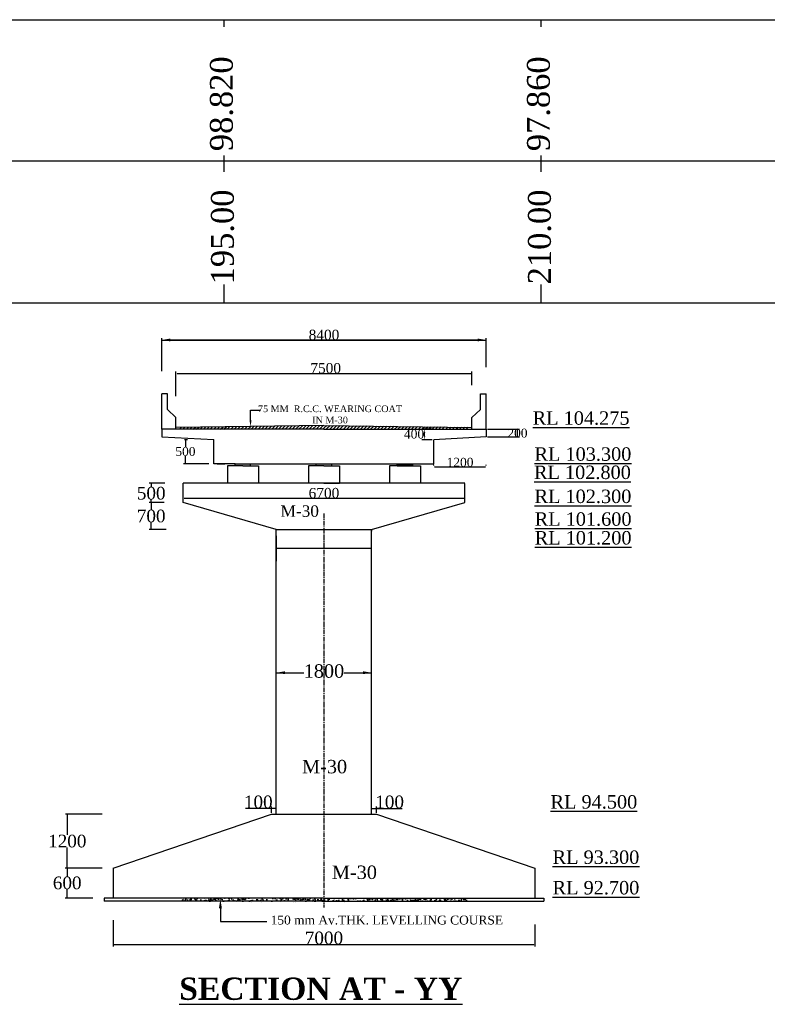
# Model space of a CAD drawing. Header units: millimetres. Extents: x -1995464 to 1684061, y 248405 to 550833.
# Tile 4 of 7: x 1493525 to 1552482, y 329254 to 406899. Entities that reach past the tile are written whole.
import ezdxf

# ---------------------------------------------------------------- set-up
doc = ezdxf.new("R2010")
doc.units = ezdxf.units.MM
doc.header["$MEASUREMENT"] = 0
doc.linetypes.add('CENTER2', pattern=[28.575, 19.05, -3.175, 3.175, -3.175])
doc.styles.get("Standard").update_dxf_attribs({"font": 'times.ttf'})
doc.dimstyles.get("Standard").update_dxf_attribs({"dimtxt": 400, "dimasz": 300, "dimexe": 150, "dimexo": 100, "dimgap": 0.09, "dimtad": 1, "dimtih": 1, "dimtoh": 1, "dimdec": 0, "dimzin": 0, "dimdsep": 46, "dimtxsty": 'Standard', "dimcen": 0.09, "dimadec": 0, "dimazin": 0, "dimtfac": 1, "dimtdec": 0, "dimtofl": 0, "dimtmove": 0, "dimatfit": 3, "dimfxl": 150, "dimtolj": 1, "dimtzin": 0, "dimarcsym": 0})
pattern_1 = [(50, (1130939.46, -55735.7), (532.4991, -46.58764), [55.68054, -612.48593]), (355, (1130939.46, -55735.7), (-103.01, 558.43285), [44.54443, -489.98874]), (100.4514, (1130983.84, -55739.6), (429.4895, 511.84487), [47.3212, -520.53294]), (46.1842, (1130939.46, -55587.2), (792.3274, -122.8825), [83.5208, -918.7289]), (96.6356, (1131005.5, -55597.45), (693.9003, 723.1921), [70.9818, -780.7993]), (351.1842, (1130939.5, -55587.2), (693.8997, 723.1927), [66.8166, -734.9831]), (21, (1131013.7, -55624.34), (443.1481, -298.90716), [55.68054, -612.48593]), (326, (1131013.7, -55624.34), (180.63905, 538.3566), [44.54443, -489.98874]), (71.4514, (1131050.63, -55649.24), (623.7873, 239.44896), [47.3212, -520.53294]), (37.5, (1130939.46, -55735.7), (9.027564, 247.14279), [0, -484.04949, 0, -497.41282, 0, -491.84476]), (7.5, (1130939.46, -55735.7), (195.30472, 292.81409), [0, -283.59955, 0, -472.91338, 0, -187.45781]), (327.5, (1130773.9, -55735.7), (396.31361, -16.7449), [0, -185.6018, 0, -579.0776, 0, -768.39144]), (317.5, (1130699.67, -55735.7), (432.9616, 74.31866), [0, -241.28234, 0, -384.56692, 0, -545.66928])]
pattern_2 = [(0, (1438863.1553, 370568.1729), (0, 0.761083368), [])]
pattern_3 = [(45, (1438863.16, 370568.17), (-134.5418, 134.5418), [])]

# ---------------------------------------------------------------- blocks, each defined once
blk = doc.blocks.new('*D12')
at = {"color": 0, "linetype": 'ByBlock', "lineweight": -2, "ltscale": 2000, "transparency": 16777216}
for p, q in [((1526197, 371739), (1526197, 371789)), ((1526247, 371639), (1530257, 371639)), ((1530307, 371739), (1530307, 371789))]:
    blk.add_line(p, q, dxfattribs=at)
at = {"color": 0, "linetype": 'ByBlock', "ltscale": 2000, "transparency": 16777216}
for points in [[(1526247, 371647), (1526247, 371630), (1526197, 371639)], [(1530257, 371647), (1530257, 371630), (1530307, 371639)]]:
    blk.add_solid(points, dxfattribs=at)
at = {"layer": 'Defpoints', "color": 0, "linetype": 'ByBlock', "ltscale": 2000, "transparency": 16777216}
for p in [(1526197, 371639), (1530307, 371639), (1530307, 371639)]:
    blk.add_point(p, dxfattribs=at)
at = {"color": 0, "linetype": 'ByBlock', "lineweight": -2, "ltscale": 2000, "transparency": 16777216, "insert": (1528252, 371995), "char_height": 400, "attachment_point": 5}
blk.add_mtext('\\A1;{\\H1.75x;1200}', dxfattribs=at)
blk = doc.blocks.new('*D13')
at = {"color": 0, "linetype": 'ByBlock', "lineweight": -2, "ltscale": 2000, "transparency": 16777216}
for p, q in [((1506422, 369159), (1506422, 369309)), ((1506497, 369159), (1528543, 369159)), ((1528618, 368863), (1528618, 369309))]:
    blk.add_line(p, q, dxfattribs=at)
at = {"color": 0, "linetype": 'ByBlock', "ltscale": 2000, "transparency": 16777216}
for points in [[(1506497, 369171), (1506497, 369146), (1506422, 369159)], [(1528543, 369171), (1528543, 369146), (1528618, 369159)]]:
    blk.add_solid(points, dxfattribs=at)
at = {"layer": 'Defpoints', "color": 0, "linetype": 'ByBlock', "ltscale": 2000, "transparency": 16777216}
for p in [(1506422, 369059), (1528618, 369159), (1528618, 368763)]:
    blk.add_point(p, dxfattribs=at)
at = {"color": 0, "linetype": 'ByBlock', "lineweight": -2, "ltscale": 2000, "transparency": 16777216, "insert": (1517520, 369567), "char_height": 400, "attachment_point": 5}
blk.add_mtext('\\A1;{\\H2x;6700}', dxfattribs=at)
blk = doc.blocks.new('*D14')
at = {"color": 0, "linetype": 'ByBlock', "lineweight": -2, "ltscale": 2000, "transparency": 16777216}
for p, q in [((1504959, 370340), (1503745, 370340)), ((1503895, 370290), (1503895, 370061)), ((1504909, 368818), (1503745, 368818)), ((1503895, 368868), (1503895, 369043))]:
    blk.add_line(p, q, dxfattribs=at)
at = {"color": 0, "linetype": 'ByBlock', "ltscale": 2000, "transparency": 16777216}
for points in [[(1503887, 370290), (1503903, 370290), (1503895, 370340)], [(1503887, 368868), (1503903, 368868), (1503895, 368818)]]:
    blk.add_solid(points, dxfattribs=at)
at = {"layer": 'Defpoints', "color": 0, "linetype": 'ByBlock', "ltscale": 2000, "transparency": 16777216}
for p in [(1505059, 370340), (1503895, 368818), (1505009, 368818)]:
    blk.add_point(p, dxfattribs=at)
at = {"color": 0, "linetype": 'ByBlock', "lineweight": -2, "ltscale": 2000, "transparency": 16777216, "insert": (1503895, 369552), "char_height": 400, "attachment_point": 5}
blk.add_mtext('\\A1;{\\H2.5x;500}', dxfattribs=at)
blk = doc.blocks.new('*D15')
at = {"color": 0, "linetype": 'ByBlock', "lineweight": -2, "ltscale": 2000, "transparency": 16777216}
for p, q in [((1504909, 368818), (1503745, 368818)), ((1503895, 368768), (1503895, 368264)), ((1505079, 366690), (1503745, 366690)), ((1503895, 366740), (1503895, 367244))]:
    blk.add_line(p, q, dxfattribs=at)
at = {"color": 0, "linetype": 'ByBlock', "ltscale": 2000, "transparency": 16777216}
for points in [[(1503887, 368768), (1503903, 368768), (1503895, 368818)], [(1503887, 366740), (1503903, 366740), (1503895, 366690)]]:
    blk.add_solid(points, dxfattribs=at)
at = {"layer": 'Defpoints', "color": 0, "linetype": 'ByBlock', "ltscale": 2000, "transparency": 16777216}
for p in [(1503895, 368818), (1505009, 368818), (1505179, 366690)]:
    blk.add_point(p, dxfattribs=at)
at = {"color": 0, "linetype": 'ByBlock', "lineweight": -2, "ltscale": 2000, "transparency": 16777216, "insert": (1503895, 367754), "char_height": 400, "attachment_point": 5}
blk.add_mtext('\\A1;{\\H2.5x;700}', dxfattribs=at)
blk = doc.blocks.new('*D16')
at = {"color": 0, "linetype": 'ByBlock', "lineweight": -2, "ltscale": 2000, "transparency": 16777216}
for p, q in [((1506528, 373784), (1506746, 373784)), ((1506596, 373734), (1506596, 373202)), ((1506596, 371912), (1506596, 372489)), ((1508447, 371862), (1506446, 371862))]:
    blk.add_line(p, q, dxfattribs=at)
at = {"color": 0, "linetype": 'ByBlock', "ltscale": 2000, "transparency": 16777216}
for points in [[(1506587, 373734), (1506604, 373734), (1506596, 373784)], [(1506587, 371912), (1506604, 371912), (1506596, 371862)]]:
    blk.add_solid(points, dxfattribs=at)
at = {"layer": 'Defpoints', "color": 0, "linetype": 'ByBlock', "ltscale": 2000, "transparency": 16777216}
for p in [(1506428, 373784), (1506596, 371862), (1508547, 371862)]:
    blk.add_point(p, dxfattribs=at)
at = {"color": 0, "linetype": 'ByBlock', "lineweight": -2, "ltscale": 2000, "transparency": 16777216, "insert": (1506596, 372846), "char_height": 400, "attachment_point": 5}
blk.add_mtext('\\A1;{\\H1.75x;500}', dxfattribs=at)
blk = doc.blocks.new('*D17')
at = {"color": 0, "linetype": 'ByBlock', "lineweight": -2, "ltscale": 2000, "transparency": 16777216}
for p, q in [((1505848, 377214), (1505848, 379156)), ((1505948, 379006), (1529093, 379006)), ((1529193, 378085), (1529193, 379156))]:
    blk.add_line(p, q, dxfattribs=at)
at = {"color": 0, "linetype": 'ByBlock', "ltscale": 2000, "transparency": 16777216}
for points in [[(1505948, 379022), (1505948, 378989), (1505848, 379006)], [(1529093, 379022), (1529093, 378989), (1529193, 379006)]]:
    blk.add_solid(points, dxfattribs=at)
at = {"layer": 'Defpoints', "color": 0, "linetype": 'ByBlock', "ltscale": 2000, "transparency": 16777216}
for p in [(1529193, 379006), (1529193, 377985), (1505848, 377114)]:
    blk.add_point(p, dxfattribs=at)
at = {"color": 0, "linetype": 'ByBlock', "lineweight": -2, "ltscale": 2000, "transparency": 16777216, "insert": (1517657, 379414), "char_height": 400, "attachment_point": 5}
blk.add_mtext('\\A1;{\\H2x;7500}', dxfattribs=at)
blk = doc.blocks.new('*D18')
at = {"color": 0, "linetype": 'ByBlock', "lineweight": -2, "ltscale": 2000, "transparency": 16777216}
for p, q in [((1500025, 344248), (1497127, 344248)), ((1497277, 344198), (1497277, 342629)), ((1497277, 340043), (1497277, 341612)), ((1500025, 339993), (1497127, 339993))]:
    blk.add_line(p, q, dxfattribs=at)
at = {"color": 0, "linetype": 'ByBlock', "ltscale": 2000, "transparency": 16777216}
for points in [[(1497268, 344198), (1497285, 344198), (1497277, 344248)], [(1497268, 340043), (1497285, 340043), (1497277, 339993)]]:
    blk.add_solid(points, dxfattribs=at)
at = {"layer": 'Defpoints', "color": 0, "linetype": 'ByBlock', "ltscale": 2000, "transparency": 16777216}
for p in [(1500125, 344248), (1497277, 339993), (1500125, 339993)]:
    blk.add_point(p, dxfattribs=at)
at = {"color": 0, "linetype": 'ByBlock', "lineweight": -2, "ltscale": 2000, "transparency": 16777216, "insert": (1497277, 342120), "char_height": 400, "attachment_point": 5}
blk.add_mtext('\\A1;{\\H2.5x;1200}', dxfattribs=at)
blk = doc.blocks.new('*D19')
at = {"color": 0, "linetype": 'ByBlock', "lineweight": -2, "ltscale": 2000, "transparency": 16777216}
for p, q in [((1500025, 339993), (1497122, 339993)), ((1497272, 339943), (1497272, 339331)), ((1497272, 337667), (1497272, 338313)), ((1499297, 337617), (1497122, 337617))]:
    blk.add_line(p, q, dxfattribs=at)
at = {"color": 0, "linetype": 'ByBlock', "ltscale": 2000, "transparency": 16777216}
for points in [[(1497264, 339943), (1497280, 339943), (1497272, 339993)], [(1497264, 337667), (1497280, 337667), (1497272, 337617)]]:
    blk.add_solid(points, dxfattribs=at)
at = {"layer": 'Defpoints', "color": 0, "linetype": 'ByBlock', "ltscale": 2000, "transparency": 16777216}
for p in [(1500125, 339993), (1497272, 337617), (1499397, 337617)]:
    blk.add_point(p, dxfattribs=at)
at = {"color": 0, "linetype": 'ByBlock', "lineweight": -2, "ltscale": 2000, "transparency": 16777216, "insert": (1497272, 338822), "char_height": 400, "attachment_point": 5}
blk.add_mtext('\\A1;{\\H2.5x;600}', dxfattribs=at)
blk = doc.blocks.new('*D20')
at = {"color": 0, "linetype": 'ByBlock', "lineweight": -2, "ltscale": 2000, "transparency": 16777216}
for p, q in [((1530407, 374602), (1532929, 374602)), ((1532779, 374043), (1532779, 374552)), ((1530407, 373993), (1532929, 373993))]:
    blk.add_line(p, q, dxfattribs=at)
at = {"color": 0, "linetype": 'ByBlock', "ltscale": 2000, "transparency": 16777216}
for points in [[(1532771, 374552), (1532787, 374552), (1532779, 374602)], [(1532771, 374043), (1532787, 374043), (1532779, 373993)]]:
    blk.add_solid(points, dxfattribs=at)
at = {"layer": 'Defpoints', "color": 0, "linetype": 'ByBlock', "ltscale": 2000, "transparency": 16777216}
for p in [(1530307, 374602), (1532779, 374602), (1530307, 373993)]:
    blk.add_point(p, dxfattribs=at)
at = {"color": 0, "linetype": 'ByBlock', "lineweight": -2, "ltscale": 2000, "transparency": 16777216, "insert": (1532779, 374298), "char_height": 400, "attachment_point": 5}
blk.add_mtext('\\A1;{\\H1.75x;200}', dxfattribs=at)
blk = doc.blocks.new('*D21')
at = {"color": 0, "linetype": 'ByBlock', "lineweight": -2, "ltscale": 2000, "transparency": 16777216}
for p, q in [((1500887, 335879), (1500887, 333819)), ((1534151, 335544), (1534151, 333819)), ((1500962, 333969), (1534076, 333969))]:
    blk.add_line(p, q, dxfattribs=at)
at = {"color": 0, "linetype": 'ByBlock', "ltscale": 2000, "transparency": 16777216}
for points in [[(1500962, 333981), (1500962, 333956), (1500887, 333969)], [(1534076, 333981), (1534076, 333956), (1534151, 333969)]]:
    blk.add_solid(points, dxfattribs=at)
at = {"layer": 'Defpoints', "color": 0, "linetype": 'ByBlock', "ltscale": 2000, "transparency": 16777216}
for p in [(1500887, 335979), (1534151, 335644), (1534151, 333969)]:
    blk.add_point(p, dxfattribs=at)
at = {"color": 0, "linetype": 'ByBlock', "lineweight": -2, "ltscale": 2000, "transparency": 16777216, "insert": (1517519, 334479), "char_height": 400, "attachment_point": 5}
blk.add_mtext('\\A1;{\\H2.5x;7000}', dxfattribs=at)
blk = doc.blocks.new('*D22')
at = {"color": 0, "linetype": 'ByBlock', "lineweight": -2, "ltscale": 2000, "transparency": 16777216}
for p, q in [((1504734, 379179), (1504734, 381787)), ((1504834, 381637), (1530207, 381637)), ((1530307, 379493), (1530307, 381787))]:
    blk.add_line(p, q, dxfattribs=at)
at = {"color": 0, "linetype": 'ByBlock', "ltscale": 2000, "transparency": 16777216}
for points in [[(1504834, 381654), (1504834, 381621), (1504734, 381637)], [(1530207, 381654), (1530207, 381621), (1530307, 381637)]]:
    blk.add_solid(points, dxfattribs=at)
at = {"layer": 'Defpoints', "color": 0, "linetype": 'ByBlock', "ltscale": 2000, "transparency": 16777216}
for p in [(1530307, 381637), (1504734, 379079), (1530307, 379393)]:
    blk.add_point(p, dxfattribs=at)
at = {"color": 0, "linetype": 'ByBlock', "lineweight": -2, "ltscale": 2000, "transparency": 16777216, "insert": (1517521, 382044), "char_height": 400, "attachment_point": 5}
blk.add_mtext('\\A1;{\\H2x;8400}', dxfattribs=at)
blk = doc.blocks.new('*D101')
at = {"color": 0, "linetype": 'ByBlock', "lineweight": -2, "ltscale": 2000, "transparency": 16777216}
for p, q in [((1513384, 344348), (1513384, 344850)), ((1513760, 344348), (1513760, 344850)), ((1513384, 344700), (1511345, 344700)), ((1513710, 344700), (1513434, 344700))]:
    blk.add_line(p, q, dxfattribs=at)
at = {"color": 0, "linetype": 'ByBlock', "ltscale": 2000, "transparency": 16777216}
for points in [[(1513434, 344708), (1513434, 344691), (1513384, 344700)], [(1513710, 344708), (1513710, 344691), (1513760, 344700)]]:
    blk.add_solid(points, dxfattribs=at)
at = {"layer": 'Defpoints', "color": 0, "linetype": 'ByBlock', "ltscale": 2000, "transparency": 16777216}
for p in [(1513384, 344700), (1513384, 344248), (1513760, 344248)]:
    blk.add_point(p, dxfattribs=at)
at = {"color": 0, "linetype": 'ByBlock', "lineweight": -2, "ltscale": 2000, "transparency": 16777216, "insert": (1512340, 345208), "char_height": 400, "attachment_point": 5}
blk.add_mtext('\\A1;{\\H2.5x;100}', dxfattribs=at)
blk = doc.blocks.new('*D102')
at = {"color": 0, "linetype": 'ByBlock', "lineweight": -2, "ltscale": 2000, "transparency": 16777216}
for p, q in [((1521277, 344348), (1521277, 344850)), ((1521653, 344348), (1521653, 344850)), ((1521327, 344700), (1521603, 344700)), ((1521653, 344700), (1523692, 344700))]:
    blk.add_line(p, q, dxfattribs=at)
at = {"color": 0, "linetype": 'ByBlock', "ltscale": 2000, "transparency": 16777216}
for points in [[(1521327, 344708), (1521327, 344691), (1521277, 344700)], [(1521603, 344708), (1521603, 344691), (1521653, 344700)]]:
    blk.add_solid(points, dxfattribs=at)
at = {"layer": 'Defpoints', "color": 0, "linetype": 'ByBlock', "ltscale": 2000, "transparency": 16777216}
for p in [(1521277, 344248), (1521653, 344700), (1521653, 344248)]:
    blk.add_point(p, dxfattribs=at)
at = {"color": 0, "linetype": 'ByBlock', "lineweight": -2, "ltscale": 2000, "transparency": 16777216, "insert": (1522698, 345208), "char_height": 400, "attachment_point": 5}
blk.add_mtext('\\A1;{\\H2.5x;100}', dxfattribs=at)

msp = doc.modelspace()

# ---------------------------------------------------------------- hatches: boundary and pattern name
h = msp.add_hatch()
h.set_pattern_fill('ANSI31', color=256, scale=1522.166737, style=0)
h.set_pattern_definition(pattern_3)
h.paths.add_polyline_path([(1517520.6, 374906.9), (1506122.6, 374754.7), (1506122.6, 374602.1), (1517520.6, 374602.1)])
h = msp.add_hatch()
h.set_pattern_fill('ANSI31', color=256, scale=1522.166737, style=0)
h.set_pattern_definition(pattern_3)
h.paths.add_polyline_path([(1517522.1, 374906.9), (1517520.6, 374906.9), (1517520.6, 374602.1), (1528918.6, 374602.1), (1528921.6, 374754.7)])
h = msp.add_hatch()
h.set_pattern_fill('_USER', color=256, scale=0.761083, style=0, pattern_type=0)
h.set_pattern_definition(pattern_2)
h.paths.add_polyline_path([(1511736.3, 371862.2), (1510518.6, 371862.2), (1510518.6, 371710), (1511127.5, 371710), (1511736.3, 371710)])
h.paths.add_polyline_path([(1518129.4, 371862.2), (1517520.6, 371862.2), (1517520.6, 371710), (1518129.4, 371710)])
h.paths.add_polyline_path([(1517520.6, 371862.2), (1516911.7, 371862.2), (1516911.7, 371710), (1517520.6, 371710)])
h = msp.add_hatch()
h.set_pattern_fill('_USER', color=256, scale=0.761083, style=0, pattern_type=0)
h.set_pattern_definition(pattern_2)
h.paths.add_polyline_path([(1524522.5, 371862.2), (1523304.8, 371862.2), (1523304.8, 371710), (1523913.7, 371710), (1524522.5, 371710)])
at = {"ltscale": 2000}
h = msp.add_hatch(dxfattribs=at)
h.set_pattern_fill('AR-CONC', color=256, scale=74.240719, style=0)
h.set_pattern_definition(pattern_1)
h.paths.add_polyline_path([(1517518.7, 337616.8), (1506243.3, 337616.8), (1506243.3, 337394.1), (1517518.7, 337394.1)])
h = msp.add_hatch(dxfattribs=at)
h.set_pattern_fill('AR-CONC', color=256, scale=74.240719, style=0)
h.set_pattern_definition(pattern_1)
h.paths.add_polyline_path([(1528794.1, 337616.8), (1517518.7, 337616.8), (1517518.7, 337394.1), (1528794.1, 337394.1)])

# ---------------------------------------------------------------- linework, layer by layer
at = {"color": 7, "ltscale": 2}
msp.add_line((1434361.5, 406898.7), (1664574.8, 406898.7), dxfattribs=at)
at = {"color": 7}
for p, q in [((1509660.3, 406336.6), (1509660.3, 406898.7)), ((1534660.3, 406336.6), (1534660.3, 406898.7)), ((1509660.3, 394898), (1509660.3, 396191.5)), ((1534660.3, 394898), (1534660.3, 396191.5)), ((1509661.1, 384570), (1509661.1, 386008.1)), ((1534661.1, 384570), (1534661.1, 386008.1))]:
    msp.add_line(p, q, dxfattribs=at)
at = {"color": 0, "lineweight": 25, "ltscale": 2}
msp.add_line((1434361.5, 384570), (1664582.9, 384570), dxfattribs=at)
at = {"color": 0, "ltscale": 20}
for p, q in [((1501862.3, 384570), (1526862.3, 384570)), ((1526862.3, 384570), (1551862.3, 384570)), ((1534661.1, 384570), (1559661.1, 384570)), ((1511729.7, 376095), (1512509, 376095)), ((1525460.4, 374072.5), (1525460.4, 374308.2)), ((1504734.4, 373993.3), (1508844.2, 373784.2)), ((1508844.2, 371862.2), (1508844.2, 373784.2)), ((1513760.2, 366689.9), (1521277.2, 366689.9)), ((1519113.2, 355403.2), (1520600.6, 355403.2)), ((1513384.4, 344248.1), (1521653, 344248.1)), ((1500886.7, 339992.8), (1500886.7, 337616.8)), ((1534150.7, 339992.8), (1534150.7, 337616.8)), ((1500173.9, 337616.8), (1500173.9, 337394.1)), ((1534863.5, 337616.8), (1534863.5, 337394.1))]:
    msp.add_line(p, q, dxfattribs=at)
at = {"color": 0, "linetype": 'ByBlock', "lineweight": 25, "ltscale": 200}
msp.add_line((1524362.3, 384570), (1531862.3, 384570), dxfattribs=at)
msp.add_line((1524362.3, 384570), (1531862.3, 384570), dxfattribs=at)
for p, q in [((1504734.4, 381637.4), (1530306.8, 381637.4)), ((1504734.4, 374602.1), (1504734.4, 375515.4)), ((1530306.8, 374602.1), (1530306.8, 375515.4)), ((1517520.6, 374602.1), (1504734.4, 374602.1)), ((1504734.4, 374602.1), (1504734.4, 373993.3)), ((1517522.1, 374906.9), (1505848.1, 374751)), ((1517520.6, 374602.1), (1506104.3, 374602.1)), ((1517520.6, 374602.1), (1530306.8, 374602.1)), ((1517520.6, 374602.1), (1528936.8, 374602.1)), ((1517522.1, 374906.9), (1529193.1, 374751.1)), ((1530306.8, 374602.1), (1530306.8, 373993.3)), ((1530306.8, 373993.3), (1526196.9, 373775.5)), ((1526196.9, 371862.2), (1526196.9, 373775.5)), ((1510518.6, 371862.2), (1508844.2, 371862.2)), ((1509090.3, 371862.2), (1509691.6, 371862.2)), ((1511127.5, 371710), (1509909.7, 371710)), ((1509909.7, 371710), (1509909.7, 370340.1)), ((1510518.6, 371862.2), (1511736.3, 371862.2)), ((1510518.6, 371710), (1510518.6, 371862.2)), ((1511127.5, 371710), (1510518.6, 371710)), ((1511127.5, 371710), (1511736.3, 371710)), ((1511127.5, 371710), (1512345.2, 371710)), ((1511736.3, 371710), (1511736.3, 371862.2)), ((1511736.3, 371862.2), (1523304.8, 371862.2)), ((1512345.2, 371710), (1512345.2, 370340.1)), ((1517520.6, 371710), (1516302.8, 371710)), ((1516302.8, 371710), (1516302.8, 370340.1)), ((1516911.7, 371710), (1516911.7, 371862.2)), ((1516911.7, 371862.2), (1518129.4, 371862.2)), ((1517520.6, 371710), (1516911.7, 371710)), ((1517520.6, 371710), (1518738.3, 371710)), ((1517520.6, 371710), (1518129.4, 371710)), ((1518129.4, 371710), (1518129.4, 371862.2)), ((1518738.3, 371710), (1518738.3, 370340.1)), ((1523913.7, 371710), (1522695.9, 371710)), ((1522695.9, 371710), (1522695.9, 370340.1)), ((1523304.8, 371862.2), (1524522.5, 371862.2)), ((1523304.8, 371710), (1523304.8, 371862.2)), ((1523913.7, 371710), (1523304.8, 371710)), ((1523913.7, 371710), (1524522.5, 371710)), ((1523913.7, 371710), (1525131.4, 371710)), ((1524522.5, 371710), (1524522.5, 371862.2)), ((1524522.5, 371862.2), (1526196.9, 371862.2)), ((1525131.4, 371710), (1525131.4, 370340.1)), ((1506421.9, 368817.9), (1506421.9, 370340.1)), ((1528617.7, 370338.8), (1507696.3, 370340.1)), ((1517520.6, 370340.1), (1518738.3, 370340.1)), ((1528616.2, 368817.9), (1528617.7, 370329)), ((1513760.2, 355403.2), (1515924.2, 355403.2)), ((1514436.8, 355403.2), (1515924.2, 355403.2)), ((1519113.2, 355403.2), (1521277.2, 355403.2)), ((1508857.4, 337559.9), (1508857.4, 337559.9)), ((1508982.3, 337559.4), (1508982.3, 337559.4)), ((1509466.5, 337623.1), (1509466.5, 337623.1)), ((1509642.7, 337562.9), (1509642.7, 337562.9)), ((1509652, 337647.6), (1509652, 337647.6)), ((1509766.6, 337567.8), (1509766.6, 337567.8)), ((1509820.2, 337594.6), (1509820.2, 337594.6)), ((1510699.7, 337579.7), (1510699.7, 337579.7)), ((1510753.2, 337606.5), (1510753.2, 337606.5)), ((1511665.1, 337602.1), (1511665.1, 337602.1)), ((1512627.9, 337636.8), (1512627.9, 337636.8)), ((1513171.2, 337634), (1513171.2, 337634)), ((1513561, 337648.7), (1513561, 337648.7)), ((1514021.1, 337554.8), (1514021.1, 337554.8)), ((1514472.9, 337644.3), (1514472.9, 337644.3)), ((1514505.3, 337618.5), (1514505.3, 337618.5)), ((1514552.9, 337662.7), (1514552.9, 337662.7)), ((1514690.8, 337643), (1514690.8, 337643)), ((1515979.3, 337650.5), (1515979.3, 337650.5)), ((1516045, 337590.3), (1516045, 337590.3)), ((1517426.7, 337618.9), (1517426.7, 337618.9)), ((1518853.1, 337606.7), (1518853.1, 337606.7)), ((1518918.8, 337546.5), (1518918.8, 337546.5)), ((1520300.5, 337575.2), (1520300.5, 337575.2)), ((1528111.8, 337564), (1528111.8, 337564))]:
    msp.add_line(p, q)
at = {"ltscale": 2}
for p, q in [((1505410.9, 381641.8), (1529630.3, 381641.8)), ((1530306.8, 381787.7), (1530306.8, 381792.1)), ((1507696.3, 370340.1), (1506421.9, 370340.1)), ((1506421.9, 369363.3), (1506421.9, 369374.9)), ((1513760.2, 366689.9), (1506421.9, 368817.9)), ((1521277.2, 366689.9), (1528616.2, 368817.9)), ((1517519.8, 365185.7), (1513760.2, 365185.7)), ((1521277.2, 365185.7), (1517519.8, 365185.7))]:
    msp.add_line(p, q, dxfattribs=at)
at = {"color": 7, "lineweight": 25, "ltscale": 2}
for p, q in [((1504734.4, 374602.1), (1504734.4, 377384)), ((1505170, 377384), (1504734.4, 377384)), ((1505170, 376146.5), (1505170, 377384)), ((1529871.2, 376146.5), (1529871.2, 377384)), ((1529871.2, 377384), (1530306.8, 377384)), ((1530306.8, 374602.1), (1530306.8, 377384)), ((1505170, 376146.5), (1505848.1, 375527.8)), ((1529871.2, 376146.5), (1529193.1, 375527.8)), ((1505848.1, 374602.1), (1505848.1, 375527.8)), ((1529193.1, 374602.1), (1529193.1, 375527.8))]:
    msp.add_line(p, q, dxfattribs=at)
at = {"color": 0, "linetype": 'ByBlock', "lineweight": -2, "ltscale": 2000}
msp.add_line((1511729.7, 375313.9), (1511729.7, 376095), dxfattribs=at)
at = {"ltscale": 2000}
for p, q in [((1526049, 374605.1), (1525237.6, 374605.1)), ((1526049, 373775.6), (1525237.6, 373775.6))]:
    msp.add_line(p, q, dxfattribs=at)
at = {"color": 0, "linetype": 'CENTER2', "ltscale": 20}
msp.add_line((1517518.7, 367955.5), (1517518.7, 336897.3), dxfattribs=at)
at = {"ltscale": 100}
for p, q in [((1513760.2, 351181.6), (1513760.2, 366689.9)), ((1521277.2, 351181.6), (1521277.2, 366689.9)), ((1521279, 366689.9), (1521279, 366569)), ((1513762.1, 366187), (1513762.1, 364207.8)), ((1513760.2, 344248.1), (1513760.2, 351181.6)), ((1521277.2, 344248.1), (1521277.2, 351181.6)), ((1500886.7, 339992.8), (1513384.4, 344248.1)), ((1521653, 344248.1), (1534150.7, 339992.8)), ((1517518.7, 337616.8), (1500173.9, 337616.8)), ((1517518.7, 337394.1), (1500173.9, 337394.1)), ((1506346, 337448.6), (1506346, 337448.6)), ((1507479.1, 337371.2), (1507479.1, 337371.2)), ((1507528.2, 337604.2), (1507528.2, 337604.2)), ((1507954.9, 337392.6), (1507954.9, 337392.6)), ((1508086.1, 337581.3), (1508086.1, 337581.3)), ((1508482.3, 337328.8), (1508482.3, 337328.8)), ((1508614.4, 337373.9), (1508614.4, 337373.9)), ((1508919.8, 337524.9), (1508919.8, 337524.9)), ((1509089.3, 337538.9), (1509089.3, 337538.9)), ((1509201.7, 337597.8), (1509208.1, 337616.8)), ((1509235.5, 337616.8), (1509250.4, 337606.8)), ((1509710.4, 337562), (1509710.4, 337562)), ((1510092.4, 337496.5), (1510092.4, 337496.5)), ((1510589.6, 337331.1), (1510589.6, 337331.1)), ((1511060.1, 337393.1), (1511060.1, 337393.1)), ((1511095.6, 337454.1), (1511095.6, 337454.1)), ((1511787, 337292.9), (1511787, 337292.9)), ((1512098.8, 337411.7), (1512098.8, 337411.7)), ((1512619.9, 337280.6), (1512619.9, 337280.6)), ((1512736.3, 337413.2), (1512736.3, 337413.2)), ((1513102, 337369.3), (1513102, 337369.3)), ((1513712.3, 337554.1), (1513712.3, 337554.1)), ((1513715.9, 337468.7), (1513715.9, 337468.7)), ((1514105.1, 337327), (1514105.1, 337327)), ((1515108.3, 337284.6), (1515108.3, 337284.6)), ((1515303.7, 337275.7), (1515303.7, 337275.7)), ((1516015.4, 337369.4), (1516015.4, 337369.4)), ((1516579.6, 337322), (1516579.6, 337322)), ((1517518.7, 337616.8), (1534863.5, 337616.8)), ((1517518.7, 337394.1), (1534863.5, 337394.1)), ((1518493.6, 337574.6), (1518493.6, 337574.6)), ((1519118, 337288.1), (1519118, 337288.1)), ((1521360.9, 337342.6), (1521360.9, 337342.6)), ((1521445.9, 337408.2), (1521445.9, 337408.2)), ((1521583.5, 337601.9), (1521588.5, 337616.8)), ((1521623.3, 337616.8), (1521632.1, 337610.9)), ((1521916.3, 337470.1), (1521916.3, 337470.1)), ((1522337, 337483.5), (1522337, 337483.5)), ((1522628.1, 337563.8), (1522628.1, 337563.8)), ((1522856.1, 337439.8), (1522856.1, 337439.8)), ((1523301.8, 337615.8), (1523301.8, 337615.8)), ((1526160, 337352.7), (1526160, 337352.7)), ((1526169.1, 337383.7), (1526169.1, 337383.7)), ((1526861.6, 337346.5), (1526861.6, 337346.5))]:
    msp.add_line(p, q, dxfattribs=at)
at = {"color": 7}
msp.add_lwpolyline([(1434361.5, 395763.5), (1440419.9, 395763.5), (1455419.9, 395763.5), (1470419.9, 395763.5), (1485419.9, 395763.5), (1500419.9, 395763.5), (1515419.9, 395763.5), (1664578.9, 395763.5)], dxfattribs=at)
msp.add_lwpolyline([(1509351.2, 336825.8), (1509351.2, 335785.5), (1513025.3, 335785.5)])
at = {"ltscale": 2}
for points in [[(1505410.9, 381754.5), (1505410.9, 381529), (1504734.4, 381641.8)], [(1529630.3, 381754.5), (1529630.3, 381529), (1530306.8, 381641.8)]]:
    msp.add_solid(points, dxfattribs=at)
at = {"color": 0, "linetype": 'ByBlock', "lineweight": -2, "ltscale": 2000}
msp.add_solid([(1511646.3, 375313.9), (1511813, 375313.9), (1511729.7, 374813.7)], dxfattribs=at)
at = {"color": 0, "ltscale": 20}
msp.add_solid([(1525410.9, 374308.2), (1525509.9, 374308.2), (1525460.4, 374605.1)], dxfattribs=at)
at = {"ltscale": 2000}
msp.add_solid([(1525410.9, 374072.5), (1525509.9, 374072.5), (1525460.4, 373775.6)], dxfattribs=at)
for points in [[(1514436.8, 355516), (1514436.8, 355290.5), (1513760.2, 355403.2)], [(1520600.6, 355516), (1520600.6, 355290.5), (1521277.2, 355403.2)], [(1509232.4, 336825.8), (1509351.2, 337538.8), (1509470, 336825.8)]]:
    msp.add_solid(points)

# ---------------------------------------------------------------- texts
at = {"color": 7}
for s, p in [('98.820', (1510331.4, 396529.4)), ('97.860', (1535331.4, 396529.4)), ('195.00', (1510412.4, 386026.7)), ('210.00', (1535412.4, 386026.7))]:
    msp.add_text(s, height=1800, rotation=90, dxfattribs=at).set_placement(p)
at = {"ltscale": 2, "insert": (1517997.9, 376481.8), "char_height": 529.031, "width": 15430.289, "attachment_point": 2}
msp.add_mtext('\\pxi-3,l3,t3;75 MM  R.C.C. WEARING COAT\\PIN M-30', dxfattribs=at)
at = {"attachment_point": 2}
for s, insert, char_height, width in [(' {\\H1.159x;\\LRL 104.275 }', (1537625.6, 376016.4), 913.3, 8801.034), (' {\\H1.159x;\\LRL 103.300}', (1537769.4, 373175.9), 913.3, 8801.034), (' {\\LRL 102.800}', (1537703.7, 371734.7), 1058.062, 8801.034), (' {\\H1.159x;\\LRL 102.300}', (1537772, 369841.1), 913.3, 8801.034), ('{\\LRL 101.600}', (1537957.4, 368050.7), 1058.062, 8801.034), ('{\\LRL 101.200}', (1537957.4, 366569.9), 1058.062, 8801.034), (' {\\H1.159x;\\LRL 94.500}', (1538634.1, 345746.8), 913.3, 12901.092), (' {\\H1.159x;\\LRL 93.300}', (1538798.1, 341386.8), 913.3, 12901.092), (' {\\H1.159x;\\LRL 92.700}', (1538798.1, 338979.5), 913.3, 12901.092), ('150 mm Av.THK. LEVELLING COURSE', (1522479.4, 336247.6), 700, 26533.832), ('{\\fTimes New Roman|b1|i0|c0|p18;\\LSECTION AT - YY}', (1517268.5, 331361.5), 1756.12, 59736.122)]:
    msp.add_mtext(s, dxfattribs=dict(at, insert=insert, char_height=char_height, width=width))
at = {"linetype": 'CENTER2', "insert": (1524623.2, 374216.8), "char_height": 705.38, "attachment_point": 5}
msp.add_mtext('400', dxfattribs=at)
at = {"attachment_point": 5}
for s, insert, char_height in [('M-30', (1515610, 368141), 902.02), ('1800', (1517518.7, 355528.6), 1058.06), ('M-30', (1517570.8, 347990.5), 1058.06), ('M-30', (1519922.7, 339658.7), 1058.06)]:
    msp.add_mtext(s, dxfattribs=dict(at, insert=insert, char_height=char_height))

# ---------------------------------------------------------------- dimensions: what is measured, and where the dimension line sits
at = {"color": 0, "linetype": 'ByBlock', "lineweight": -2, "ltscale": 2000}
for base, p1, p2, text, override, picture, middle in [((1530306.8, 381637.4), (1504734.4, 379079.4), (1530306.8, 379393.4), '{\\H2x;8400}', {"dimasz": 100}, '*D22', (1517520.6, 382044.4)), ((1530306.8, 371638.8), (1526196.9, 371638.8), (1530306.8, 371638.8), '{\\H1.75x;1200}', {"dimasz": 50}, '*D12', (1528251.9, 371994.9)), ((1513384.4, 344699.5), (1513760.2, 344248.1), (1513384.4, 344248.1), '{\\H2.5x;100}', {"dimasz": 50}, '*D101', (1512339.7, 345208.3)), ((1521653, 344699.5), (1521277.2, 344248.1), (1521653, 344248.1), '{\\H2.5x;100}', {"dimasz": 50}, '*D102', (1522697.7, 345208.3)), ((1534150.7, 333968.6), (1500886.7, 335978.9), (1534150.7, 335644.5), '{\\H2.5x;7000}', {"dimasz": 75}, '*D21', (1517518.7, 334478.8))]:
    dim = msp.add_linear_dim(base=base, p1=p1, p2=p2, text=text, dimstyle='Standard', override=override, dxfattribs=at)
    dim.commit()
    dim.dimension.update_dxf_attribs({"geometry": picture, "text_midpoint": middle})
for base, p1, p2, text, override, picture, middle in [((1529193.1, 379005.8), (1505848.1, 377114.5), (1529193.1, 377985.3), '{\\H2x;7500}', {"dimasz": 100}, '*D17', (1517657.1, 379005.8)), ((1528617.7, 369158.8), (1506421.9, 369058.8), (1528617.7, 368762.8), '{\\H2x;6700}', {"dimasz": 75}, '*D13', (1517519.8, 369158.8))]:
    dim = msp.add_linear_dim(base=base, p1=p1, p2=p2, text=text, dimstyle='Standard', override=override, dxfattribs=at)
    dim.commit()
    dim.dimension.update_dxf_attribs({"geometry": picture, "text_midpoint": middle, "dimtype": 160})
for base, p1, p2, text, picture, middle in [((1532779.1, 374602.1), (1530306.8, 373993.3), (1530306.8, 374602.1), '{\\H1.75x;200}', '*D20', (1532779.1, 374297.7)), ((1506595.5, 371862.2), (1506427.6, 373784.2), (1508547.3, 371862.2), '{\\H1.75x;500}', '*D16', (1506595.5, 372845.6)), ((1503895.1, 368817.9), (1505058.7, 370340.1), (1505008.5, 368817.9), '{\\H2.5x;500}', '*D14', (1503895.1, 369552)), ((1503895.1, 368817.9), (1505178.6, 366689.9), (1505008.5, 368817.9), '{\\H2.5x;700}', '*D15', (1503895.1, 367753.9)), ((1497276.7, 339992.8), (1500125.3, 344248.1), (1500125.3, 339992.8), '{\\H2.5x;1200}', '*D18', (1497276.7, 342120.4)), ((1497272.1, 337616.8), (1500125.3, 339992.8), (1499397, 337616.8), '{\\H2.5x;600}', '*D19', (1497272.1, 338822))]:
    dim = msp.add_linear_dim(base=base, p1=p1, p2=p2, angle=90, text=text, dimstyle='Standard', override={"dimasz": 50}, dxfattribs=at)
    dim.commit()
    dim.dimension.update_dxf_attribs({"geometry": picture, "text_midpoint": middle, "dimtype": 160})

doc.saveas('drawing.dxf')
